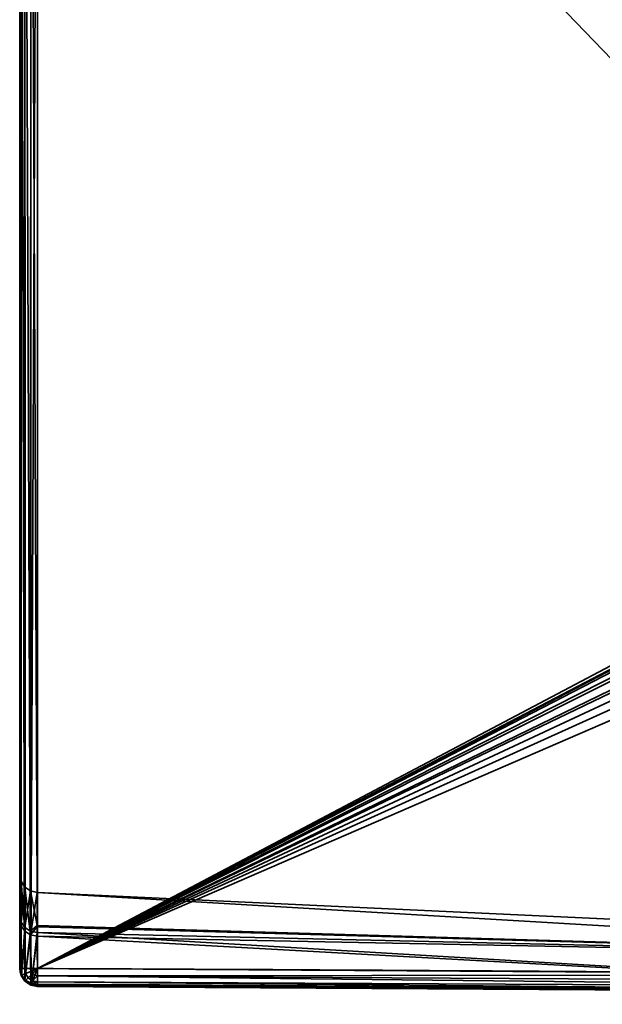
# Model space of a CAD drawing. Header units: millimetres. Extents: x -309 to 8309, y -96 to 57.
# Tile 17 of 95: x 1235 to 1252, y -93 to -66. Entities that reach past the tile are written whole.
import ezdxf

# ---------------------------------------------------------------- set-up
doc = ezdxf.new("R2010")
doc.units = ezdxf.units.MM
doc.layers.add('31', color=7, linetype='Continuous', true_color=0xffffff)

# ---------------------------------------------------------------- blocks, each defined once
blk = doc.blocks.new('UG_SURFACE_006')
at = {"layer": '31', "color": 251, "linetype": 'Continuous', "lineweight": 35}
for points in [[(1235.5, -50.3, 1114.5), (1235.5, -89.811, 1104), (1235.5, -91.065, 1111.36)], [(1235.5, -50.3, 1093.5), (1235.5, -92.446, 1093.5), (1235.5, -90.965, 1096.93)], [(1235.5, -90.965, 1096.93), (1235.5, -89.811, 1104), (1235.5, -50.3, 1114.5), (1235.5, -50.3, 1093.5)], [(1235.5, -91.065, 1111.36), (1235.5, -92.446, 1114.5), (1235.5, -50.3, 1114.5)], [(1235.5, -50.3, 1114.5), (1235.5, -92.446, 1114.5), (1235.526, -92.446, 1114.66)], [(1235.526, -92.446, 1114.66), (1235.538, -50.3, 1114.691), (1235.5, -50.3, 1114.5)], [(1235.5, -50.3, 1093.5), (1235.538, -50.3, 1093.309), (1235.526, -92.446, 1093.34)], [(1235.526, -92.446, 1093.34), (1235.5, -92.446, 1093.5), (1235.5, -50.3, 1093.5)], [(1235.526, -92.446, 1114.66), (1235.543, -92.446, 1114.688), (1235.538, -50.3, 1114.691)], [(1235.538, -50.3, 1093.309), (1235.543, -92.446, 1093.312), (1235.526, -92.446, 1093.34)], [(1235.538, -50.3, 1114.691), (1235.543, -92.446, 1114.688), (1235.631, -92.446, 1114.837)], [(1235.631, -92.446, 1114.837), (1235.646, -50.3, 1114.854), (1235.538, -50.3, 1114.691)], [(1235.631, -92.446, 1093.163), (1235.538, -50.3, 1093.309), (1235.646, -50.3, 1093.146)], [(1235.631, -92.446, 1093.163), (1235.543, -92.446, 1093.312), (1235.538, -50.3, 1093.309)], [(1235.631, -92.446, 1114.837), (1235.649, -92.446, 1114.85), (1235.646, -50.3, 1114.854)], [(1235.646, -50.3, 1093.146), (1235.649, -92.446, 1093.15), (1235.631, -92.446, 1093.163)], [(1235.646, -50.3, 1114.854), (1235.649, -92.446, 1114.85), (1235.798, -92.446, 1114.958)], [(1235.798, -92.446, 1114.958), (1235.809, -50.3, 1114.962), (1235.646, -50.3, 1114.854)], [(1235.798, -92.446, 1093.042), (1235.646, -50.3, 1093.146), (1235.809, -50.3, 1093.038)], [(1235.798, -92.446, 1093.042), (1235.649, -92.446, 1093.15), (1235.646, -50.3, 1093.146)], [(1235.798, -92.446, 1114.958), (1235.809, -92.446, 1114.96), (1235.809, -50.3, 1114.962)], [(1235.809, -50.3, 1093.038), (1235.809, -92.446, 1093.04), (1235.798, -92.446, 1093.042)], [(1236, -92.446, 1115), (1236, -50.3, 1115), (1235.809, -50.3, 1114.962)], [(1235.809, -50.3, 1114.962), (1235.809, -92.446, 1114.96), (1236, -92.446, 1115)], [(1235.809, -92.446, 1093.04), (1235.809, -50.3, 1093.038), (1236, -50.3, 1093)], [(1236, -50.3, 1093), (1236, -92.446, 1093), (1235.809, -92.446, 1093.04)], [(1236, -50.3, 1115), (1236, -92.446, 1115), (1252.364, -83.789, 1115), (1252.316, -67.253, 1115)], [(1252.316, -67.253, 1115), (1252.256, -50.3, 1115), (1236, -50.3, 1115)], [(1236, -50.3, 1093), (1252.256, -50.3, 1093), (1252.316, -67.253, 1093)], [(1252.316, -67.253, 1093), (1252.364, -83.789, 1093), (1236, -92.446, 1093), (1236, -50.3, 1093)], [(1236, -92.446, 1115), (1252.379, -83.912, 1115), (1252.364, -83.789, 1115)], [(1252.364, -83.789, 1093), (1252.372, -83.88, 1093), (1236, -92.446, 1093)], [(1252.372, -83.88, 1093), (1252.396, -83.967, 1093), (1236, -92.446, 1093)], [(1236, -92.446, 1115), (1252.455, -84.087, 1115), (1252.379, -83.912, 1115)], [(1252.396, -83.967, 1093), (1252.506, -84.159, 1093), (1236, -92.446, 1093)], [(1252.688, -84.334, 1115), (1252.455, -84.087, 1115), (1236, -92.446, 1115)], [(1236, -92.446, 1093), (1252.506, -84.159, 1093), (1252.756, -84.382, 1093)], [(1236, -92.446, 1115), (1252.979, -84.505, 1115), (1252.688, -84.334, 1115)], [(1236, -92.446, 1093), (1252.756, -84.382, 1093), (1253.286, -84.618, 1093)], [(1253.828, -84.711, 1115), (1252.979, -84.505, 1115), (1236, -92.446, 1115)], [(1264.068, -92.621, 1093), (1236, -92.446, 1093), (1253.286, -84.618, 1093), (1253.828, -84.711, 1093)], [(1273.836, -86.142, 1115), (1253.828, -84.711, 1115), (1236, -92.446, 1115), (1264.068, -92.621, 1115)], [(1235.5, -91.065, 1111.36), (1235.5, -89.811, 1104), (1235.537, -90, 1104)], [(1235.537, -90, 1104), (1235.5, -89.811, 1104), (1235.5, -90.965, 1096.93)], [(1235.5, -90.965, 1096.93), (1235.537, -91.145, 1096.99), (1235.537, -90, 1104)], [(1235.537, -90, 1104), (1235.537, -91.244, 1111.297), (1235.5, -91.065, 1111.36)], [(1235.537, -90, 1104), (1235.642, -90.161, 1104), (1235.644, -91.396, 1111.244)], [(1235.644, -91.396, 1111.244), (1235.537, -91.244, 1111.297), (1235.537, -90, 1104)], [(1235.642, -90.161, 1104), (1235.537, -90, 1104), (1235.537, -91.145, 1096.99)], [(1235.537, -91.145, 1096.99), (1235.644, -91.298, 1097.041), (1235.642, -90.161, 1104)], [(1235.642, -90.161, 1104), (1235.801, -90.27, 1104), (1235.804, -91.499, 1111.208)], [(1235.804, -91.499, 1111.208), (1235.644, -91.396, 1111.244), (1235.642, -90.161, 1104)], [(1235.801, -90.27, 1104), (1235.642, -90.161, 1104), (1235.644, -91.298, 1097.041)], [(1235.644, -91.298, 1097.041), (1235.804, -91.401, 1097.076), (1235.801, -90.27, 1104)], [(1235.801, -90.27, 1104), (1235.804, -91.401, 1097.076), (1235.992, -91.24, 1098.31)], [(1235.992, -91.24, 1098.31), (1235.988, -90.311, 1104), (1235.801, -90.27, 1104)], [(1235.804, -91.499, 1111.208), (1235.988, -90.311, 1104), (1235.992, -91.279, 1109.683)], [(1235.988, -90.311, 1104), (1267.301, -91.775, 1104), (1267.232, -92.155, 1109.564)], [(1267.232, -92.155, 1109.564), (1235.992, -91.279, 1109.683), (1235.988, -90.311, 1104)], [(1235.988, -90.311, 1104), (1235.992, -91.24, 1098.31), (1267.232, -92.155, 1098.436)], [(1267.301, -91.775, 1104), (1235.988, -90.311, 1104), (1235.988, -90.311, 1104)], [(1267.232, -92.155, 1098.436), (1267.301, -91.775, 1104), (1235.988, -90.311, 1104)], [(1235.5, -90.965, 1096.93), (1235.5, -92.446, 1093.5), (1235.519, -92.529, 1093.544)], [(1235.537, -91.145, 1096.99), (1235.5, -90.965, 1096.93), (1235.519, -92.529, 1093.544)], [(1235.519, -92.529, 1114.455), (1235.5, -91.065, 1111.36), (1235.537, -91.244, 1111.297)], [(1235.519, -92.529, 1114.455), (1235.5, -92.446, 1114.5), (1235.5, -91.065, 1111.36)], [(1235.519, -92.529, 1093.544), (1235.538, -92.615, 1093.59), (1235.537, -91.145, 1096.99)], [(1235.537, -91.244, 1111.297), (1235.538, -92.615, 1114.41), (1235.519, -92.529, 1114.455)], [(1235.537, -91.145, 1096.99), (1235.538, -92.615, 1093.59), (1235.55, -92.631, 1093.599)], [(1235.644, -91.298, 1097.041), (1235.537, -91.145, 1096.99), (1235.55, -92.631, 1093.599)], [(1235.55, -92.631, 1114.401), (1235.537, -91.244, 1111.297), (1235.644, -91.396, 1111.244)], [(1235.55, -92.631, 1114.401), (1235.538, -92.615, 1114.41), (1235.537, -91.244, 1111.297)], [(1235.804, -91.401, 1097.076), (1235.993, -91.439, 1097.089), (1235.992, -91.24, 1098.31)], [(1267.232, -92.155, 1098.436), (1235.992, -91.24, 1098.31), (1235.993, -91.439, 1097.089)], [(1235.55, -92.631, 1093.599), (1235.646, -92.758, 1093.667), (1235.644, -91.298, 1097.041)], [(1235.644, -91.396, 1111.244), (1235.646, -92.758, 1114.333), (1235.55, -92.631, 1114.401)], [(1235.804, -91.401, 1097.076), (1235.644, -91.298, 1097.041), (1235.646, -92.758, 1093.667)], [(1235.646, -92.758, 1114.333), (1235.644, -91.396, 1111.244), (1235.804, -91.499, 1111.208)], [(1235.646, -92.758, 1093.667), (1235.808, -92.853, 1093.718), (1235.804, -91.401, 1097.076)], [(1235.804, -91.499, 1111.208), (1235.808, -92.853, 1114.282), (1235.646, -92.758, 1114.333)], [(1235.992, -91.279, 1109.683), (1235.993, -91.536, 1111.195), (1235.804, -91.499, 1111.208)], [(1235.804, -91.401, 1097.076), (1235.808, -92.853, 1093.718), (1235.828, -92.857, 1093.72)], [(1235.993, -91.439, 1097.089), (1235.804, -91.401, 1097.076), (1235.828, -92.857, 1093.72)], [(1235.828, -92.857, 1114.28), (1235.804, -91.499, 1111.208), (1235.993, -91.536, 1111.195)], [(1235.828, -92.857, 1114.28), (1235.808, -92.853, 1114.282), (1235.804, -91.499, 1111.208)], [(1235.828, -92.857, 1093.72), (1235.998, -92.887, 1093.736), (1235.993, -91.439, 1097.089)], [(1235.993, -91.536, 1111.195), (1235.998, -92.887, 1114.264), (1235.828, -92.857, 1114.28)], [(1235.993, -91.536, 1111.195), (1235.992, -91.279, 1109.683), (1267.232, -92.155, 1109.564)], [(1235.993, -91.439, 1097.089), (1235.998, -92.887, 1093.736), (1264.064, -93.1, 1093.644)], [(1264.064, -93.1, 1093.644), (1267.232, -92.155, 1098.436), (1235.993, -91.439, 1097.089)], [(1235.993, -91.536, 1111.195), (1267.232, -92.155, 1109.564), (1264.064, -93.1, 1114.356)], [(1264.064, -93.1, 1114.356), (1235.998, -92.887, 1114.264), (1235.993, -91.536, 1111.195)], [(1235.562, -92.627, 1114.66), (1235.526, -92.446, 1114.66), (1235.5, -92.446, 1114.5)], [(1235.5, -92.446, 1114.5), (1235.519, -92.529, 1114.455), (1235.562, -92.627, 1114.66)], [(1235.562, -92.627, 1093.34), (1235.519, -92.529, 1093.544), (1235.5, -92.446, 1093.5)], [(1235.5, -92.446, 1093.5), (1235.526, -92.446, 1093.34), (1235.562, -92.627, 1093.34)], [(1235.54, -92.637, 1114.455), (1235.519, -92.529, 1114.455), (1235.538, -92.615, 1114.41)], [(1235.519, -92.529, 1114.455), (1235.54, -92.637, 1114.455), (1235.562, -92.627, 1114.66)], [(1235.562, -92.627, 1093.34), (1235.54, -92.637, 1093.544), (1235.519, -92.529, 1093.544)], [(1235.538, -92.615, 1093.59), (1235.519, -92.529, 1093.544), (1235.54, -92.637, 1093.544)], [(1235.543, -92.446, 1114.688), (1235.526, -92.446, 1114.66), (1235.562, -92.627, 1114.66)], [(1235.562, -92.627, 1093.34), (1235.526, -92.446, 1093.34), (1235.543, -92.446, 1093.312)], [(1235.538, -92.615, 1114.41), (1235.55, -92.631, 1114.401), (1235.54, -92.637, 1114.455)], [(1235.54, -92.637, 1093.544), (1235.55, -92.631, 1093.599), (1235.538, -92.615, 1093.59)], [(1235.664, -92.781, 1114.66), (1235.562, -92.627, 1114.66), (1235.54, -92.637, 1114.455), (1235.647, -92.798, 1114.455)], [(1235.647, -92.798, 1093.544), (1235.54, -92.637, 1093.544), (1235.562, -92.627, 1093.34), (1235.664, -92.781, 1093.34)], [(1235.647, -92.798, 1114.455), (1235.54, -92.637, 1114.455), (1235.55, -92.631, 1114.401)], [(1235.55, -92.631, 1093.599), (1235.54, -92.637, 1093.544), (1235.647, -92.798, 1093.544)], [(1235.562, -92.627, 1114.66), (1235.659, -92.587, 1114.837), (1235.631, -92.446, 1114.837), (1235.543, -92.446, 1114.688)], [(1235.543, -92.446, 1093.312), (1235.631, -92.446, 1093.163), (1235.659, -92.587, 1093.163), (1235.562, -92.627, 1093.34)], [(1235.55, -92.631, 1114.401), (1235.646, -92.758, 1114.333), (1235.647, -92.798, 1114.455)], [(1235.647, -92.798, 1093.544), (1235.646, -92.758, 1093.667), (1235.55, -92.631, 1093.599)], [(1235.739, -92.707, 1114.837), (1235.659, -92.587, 1114.837), (1235.562, -92.627, 1114.66), (1235.664, -92.781, 1114.66)], [(1235.664, -92.781, 1093.34), (1235.562, -92.627, 1093.34), (1235.659, -92.587, 1093.163), (1235.739, -92.707, 1093.163)], [(1235.649, -92.446, 1114.85), (1235.631, -92.446, 1114.837), (1235.659, -92.587, 1114.837)], [(1235.659, -92.587, 1093.163), (1235.631, -92.446, 1093.163), (1235.649, -92.446, 1093.15)], [(1235.659, -92.587, 1114.837), (1235.814, -92.523, 1114.958), (1235.798, -92.446, 1114.958), (1235.649, -92.446, 1114.85)], [(1235.649, -92.446, 1093.15), (1235.798, -92.446, 1093.042), (1235.814, -92.523, 1093.042), (1235.659, -92.587, 1093.163)], [(1235.857, -92.589, 1114.958), (1235.814, -92.523, 1114.958), (1235.659, -92.587, 1114.837), (1235.739, -92.707, 1114.837)], [(1235.739, -92.707, 1093.163), (1235.659, -92.587, 1093.163), (1235.814, -92.523, 1093.042), (1235.857, -92.589, 1093.042)], [(1235.922, -92.632, 1114.958), (1235.857, -92.589, 1114.958), (1235.739, -92.707, 1114.837), (1235.858, -92.787, 1114.837)], [(1235.858, -92.787, 1093.163), (1235.739, -92.707, 1093.163), (1235.857, -92.589, 1093.042), (1235.922, -92.632, 1093.042)], [(1235.809, -92.446, 1114.96), (1235.798, -92.446, 1114.958), (1235.814, -92.523, 1114.958)], [(1235.814, -92.523, 1093.042), (1235.798, -92.446, 1093.042), (1235.809, -92.446, 1093.04)], [(1235.814, -92.523, 1114.958), (1236, -92.446, 1115), (1235.809, -92.446, 1114.96)], [(1235.809, -92.446, 1093.04), (1236, -92.446, 1093), (1235.814, -92.523, 1093.042)], [(1236, -92.446, 1115), (1235.814, -92.523, 1114.958), (1235.857, -92.589, 1114.958)], [(1235.857, -92.589, 1093.042), (1235.814, -92.523, 1093.042), (1236, -92.446, 1093)], [(1236, -92.446, 1115), (1235.857, -92.589, 1114.958), (1235.922, -92.632, 1114.958)], [(1235.922, -92.632, 1093.042), (1235.857, -92.589, 1093.042), (1236, -92.446, 1093)], [(1235.999, -92.648, 1114.957), (1235.922, -92.632, 1114.958), (1235.858, -92.787, 1114.837)], [(1235.858, -92.787, 1093.163), (1235.922, -92.632, 1093.042), (1235.999, -92.648, 1093.043)], [(1235.999, -92.647, 1114.958), (1236, -92.446, 1115), (1235.922, -92.632, 1114.958)], [(1235.922, -92.632, 1093.042), (1236, -92.446, 1093), (1235.999, -92.647, 1093.042)], [(1235.922, -92.632, 1114.958), (1235.999, -92.648, 1114.957), (1235.999, -92.647, 1114.958)], [(1235.999, -92.647, 1093.042), (1235.999, -92.648, 1093.043), (1235.922, -92.632, 1093.042)], [(1264.068, -92.621, 1115), (1236, -92.446, 1115), (1235.999, -92.647, 1114.958)], [(1235.999, -92.647, 1093.042), (1236, -92.446, 1093), (1264.068, -92.621, 1093)], [(1235.999, -92.647, 1114.958), (1264.066, -92.803, 1114.966), (1264.068, -92.621, 1115)], [(1264.068, -92.621, 1093), (1264.066, -92.803, 1093.034), (1235.999, -92.647, 1093.042)], [(1235.647, -92.798, 1114.455), (1235.646, -92.758, 1114.333), (1235.808, -92.853, 1114.282)], [(1235.808, -92.853, 1093.718), (1235.646, -92.758, 1093.667), (1235.647, -92.798, 1093.544)], [(1235.818, -92.883, 1114.66), (1235.664, -92.781, 1114.66), (1235.647, -92.798, 1114.455), (1235.808, -92.906, 1114.455)], [(1235.808, -92.906, 1093.544), (1235.647, -92.798, 1093.544), (1235.664, -92.781, 1093.34), (1235.818, -92.883, 1093.34)], [(1235.808, -92.853, 1114.282), (1235.808, -92.906, 1114.455), (1235.647, -92.798, 1114.455)], [(1235.647, -92.798, 1093.544), (1235.808, -92.906, 1093.544), (1235.808, -92.853, 1093.718)], [(1235.858, -92.787, 1114.837), (1235.739, -92.707, 1114.837), (1235.664, -92.781, 1114.66), (1235.818, -92.883, 1114.66)], [(1235.818, -92.883, 1093.34), (1235.664, -92.781, 1093.34), (1235.739, -92.707, 1093.163), (1235.858, -92.787, 1093.163)], [(1235.808, -92.853, 1114.282), (1235.828, -92.857, 1114.28), (1235.808, -92.906, 1114.455)], [(1235.808, -92.906, 1093.544), (1235.828, -92.857, 1093.72), (1235.808, -92.853, 1093.718)], [(1235.998, -92.943, 1114.456), (1235.808, -92.906, 1114.455), (1235.828, -92.857, 1114.28)], [(1235.828, -92.857, 1093.72), (1235.808, -92.906, 1093.544), (1235.998, -92.943, 1093.544)], [(1235.998, -92.919, 1114.66), (1235.818, -92.883, 1114.66), (1235.808, -92.906, 1114.455)], [(1235.998, -92.945, 1093.54), (1235.808, -92.906, 1093.544), (1235.818, -92.883, 1093.34)], [(1235.808, -92.906, 1114.455), (1235.998, -92.945, 1114.46), (1235.998, -92.919, 1114.66)], [(1235.808, -92.906, 1114.455), (1235.998, -92.943, 1114.456), (1235.998, -92.945, 1114.46)], [(1235.998, -92.945, 1093.54), (1235.998, -92.943, 1093.544), (1235.808, -92.906, 1093.544)], [(1235.858, -92.787, 1114.837), (1235.818, -92.883, 1114.66), (1235.998, -92.919, 1114.664)], [(1235.818, -92.883, 1093.34), (1235.858, -92.787, 1093.163), (1235.999, -92.815, 1093.163)], [(1235.999, -92.815, 1093.163), (1235.998, -92.919, 1093.336), (1235.818, -92.883, 1093.34)], [(1235.818, -92.883, 1114.66), (1235.998, -92.919, 1114.66), (1235.998, -92.919, 1114.664)], [(1235.818, -92.883, 1093.34), (1235.998, -92.919, 1093.336), (1235.998, -92.945, 1093.54)], [(1235.828, -92.857, 1114.28), (1235.998, -92.887, 1114.264), (1235.998, -92.943, 1114.456)], [(1235.998, -92.943, 1093.544), (1235.998, -92.887, 1093.736), (1235.828, -92.857, 1093.72)], [(1235.858, -92.787, 1114.837), (1235.999, -92.814, 1114.839), (1235.999, -92.648, 1114.957)], [(1235.999, -92.648, 1093.043), (1235.999, -92.814, 1093.161), (1235.858, -92.787, 1093.163)], [(1235.998, -92.919, 1114.664), (1235.999, -92.814, 1114.839), (1235.858, -92.787, 1114.837)], [(1235.999, -92.814, 1093.161), (1235.999, -92.815, 1093.163), (1235.858, -92.787, 1093.163)], [(1235.999, -92.814, 1114.839), (1235.998, -92.919, 1114.664), (1264.064, -93.07, 1114.719)], [(1264.064, -93.07, 1093.281), (1235.998, -92.919, 1093.336), (1235.999, -92.815, 1093.163)], [(1235.998, -92.943, 1114.456), (1235.998, -92.887, 1114.264), (1264.064, -93.1, 1114.356)], [(1264.064, -93.1, 1093.644), (1235.998, -92.887, 1093.736), (1235.998, -92.943, 1093.544)], [(1264.064, -93.07, 1114.719), (1235.998, -92.919, 1114.664), (1235.998, -92.919, 1114.66)], [(1235.998, -92.919, 1114.66), (1264.064, -93.119, 1114.54), (1264.064, -93.07, 1114.719)], [(1235.998, -92.919, 1114.66), (1235.998, -92.945, 1114.46), (1264.064, -93.119, 1114.54)], [(1235.998, -92.919, 1093.336), (1264.064, -93.07, 1093.281), (1264.064, -93.119, 1093.46)], [(1264.064, -93.119, 1093.46), (1235.998, -92.945, 1093.54), (1235.998, -92.919, 1093.336)], [(1264.066, -92.803, 1114.966), (1235.999, -92.647, 1114.958), (1235.999, -92.648, 1114.957)], [(1235.999, -92.648, 1093.043), (1235.999, -92.647, 1093.042), (1264.066, -92.803, 1093.034)], [(1235.999, -92.648, 1114.957), (1264.065, -92.96, 1114.867), (1264.066, -92.803, 1114.966)], [(1235.999, -92.648, 1114.957), (1235.999, -92.814, 1114.839), (1264.065, -92.96, 1114.867)], [(1235.999, -92.648, 1093.043), (1264.066, -92.803, 1093.034), (1264.065, -92.96, 1093.132)], [(1264.065, -92.96, 1093.132), (1235.999, -92.814, 1093.161), (1235.999, -92.648, 1093.043)], [(1264.064, -93.07, 1114.719), (1264.065, -92.96, 1114.867), (1235.999, -92.814, 1114.839)], [(1235.999, -92.815, 1093.163), (1235.999, -92.814, 1093.161), (1264.065, -92.96, 1093.132)], [(1235.999, -92.815, 1093.163), (1264.065, -92.96, 1093.132), (1264.064, -93.07, 1093.281)], [(1235.998, -92.945, 1114.46), (1235.998, -92.943, 1114.456), (1264.064, -93.1, 1114.356)], [(1264.064, -93.1, 1093.644), (1235.998, -92.943, 1093.544), (1235.998, -92.945, 1093.54)], [(1264.064, -93.1, 1114.356), (1264.064, -93.119, 1114.54), (1235.998, -92.945, 1114.46)], [(1235.998, -92.945, 1093.54), (1264.064, -93.119, 1093.46), (1264.064, -93.1, 1093.644)]]:
    blk.add_3dface(points, dxfattribs=at)

msp = doc.modelspace()

# ---------------------------------------------------------------- linework, layer by layer
at = {"layer": '31', "color": 251, "linetype": 'Continuous', "lineweight": 35}
for p, q in [((1235.5, -92.446, 1114.5), (1235.5, -50.3, 1114.5)), ((1235.5, -50.3, 1093.5), (1235.5, -92.446, 1093.5)), ((1236, -50.3, 1115), (1236, -92.446, 1115)), ((1236, -92.446, 1093), (1236, -50.3, 1093))]:
    msp.add_line(p, q, dxfattribs=at)
at = {"layer": '31', "color": 251, "linetype": 'Continuous', "lineweight": 35, "extrusion": (0, -1, 0)}
for centre, start, end in [((1236, 1093.5, 92.446), 180, 270), ((1236, 1114.5, 92.446), 90, 180)]:
    msp.add_arc(centre, 0.5, start, end, dxfattribs=at)
at = {"layer": '31', "color": 251, "linetype": 'Continuous', "lineweight": 35, "extrusion": (-4.67473e-14, -0.4722, -0.881491)}
msp.add_arc((1236, 597.842, -920.258), 0.5, 90.18, 180, dxfattribs=at)
at = {"layer": '31', "color": 251, "linetype": 'Continuous', "lineweight": 35, "extrusion": (0, 0.4722, -0.881491)}
msp.add_arc((-1236, 444.776, -1026.075), 0.5, 270.18, 0, dxfattribs=at)
at = {"layer": '31', "color": 251, "linetype": 'Continuous', "lineweight": 35, "extrusion": (0.999994, -0.003565, 0)}
for centre, start, end in [((-88.04, 1093.5, 1236.322), 151.8229, 270), ((-88.04, 1114.5, 1236.322), 90, 208.1771)]:
    msp.add_arc(centre, 0.5, start, end, dxfattribs=at)
at = {"layer": '31', "color": 251, "linetype": 'Continuous', "lineweight": 35}
for points, knots in [([(1235.5, -92.446, 1093.5), (1235.5, -91.58, 1095.118), (1235.5, -90.916, 1096.843), (1235.5, -90.035, 1100.369), (1235.5, -89.811, 1102.168), (1235.5, -89.812, 1105.838), (1235.5, -90.036, 1107.635), (1235.5, -90.916, 1111.156), (1235.5, -91.58, 1112.882), (1235.5, -92.446, 1114.5)], [0, 0, 0, 0, 0.25, 0.25, 0.5, 0.5, 0.75, 0.75, 1, 1, 1, 1]), ([(1235.998, -92.887, 1114.264), (1235.995, -92.04, 1112.683), (1235.993, -91.392, 1110.996), (1235.989, -90.531, 1107.556), (1235.988, -90.312, 1105.8), (1235.988, -90.311, 1102.213), (1235.989, -90.529, 1100.455), (1235.993, -91.39, 1097.009), (1235.995, -92.04, 1095.317), (1235.998, -92.887, 1093.736)], [0, 0, 0, 0, 0.25, 0.25, 0.5, 0.5, 0.75, 0.75, 1, 1, 1, 1]), ([(1361, -93.011, 1093), (1357.586, -93.007, 1093), (1354.171, -93.001, 1093), (1333.338, -92.95, 1093), (1315.919, -92.845, 1093), (1287.022, -92.77, 1093), (1275.545, -92.703, 1093), (1254.712, -92.554, 1093), (1245.356, -92.48, 1093), (1236, -92.446, 1093)], [0, 0, 0, 0, 0.081942, 0.081942, 0.499996, 0.499996, 0.775458, 0.775458, 1, 1, 1, 1]), ([(1236, -92.446, 1115), (1245.356, -92.48, 1115), (1254.712, -92.554, 1115), (1275.545, -92.703, 1115), (1287.022, -92.77, 1115), (1315.919, -92.845, 1115), (1333.338, -92.95, 1115), (1354.171, -93.001, 1115), (1357.586, -93.007, 1115), (1361, -93.011, 1115)], [0, 0, 0, 0, 0.224542, 0.224542, 0.500004, 0.500004, 0.918058, 0.918058, 1, 1, 1, 1]), ([(1360.999, -93.446, 1114.747), (1350.582, -93.443, 1114.73), (1340.166, -93.432, 1114.685), (1319.332, -93.374, 1114.58), (1308.915, -93.327, 1114.526), (1288.081, -93.273, 1114.474), (1277.665, -93.213, 1114.421), (1256.832, -93.04, 1114.321), (1246.415, -92.933, 1114.28), (1235.998, -92.887, 1114.264)], [0, 0, 0, 0, 0.25, 0.25, 0.5, 0.5, 0.75, 0.75, 1, 1, 1, 1]), ([(1235.998, -92.887, 1093.736), (1246.415, -92.933, 1093.72), (1256.832, -93.04, 1093.679), (1277.665, -93.213, 1093.579), (1288.081, -93.273, 1093.526), (1308.915, -93.327, 1093.474), (1319.332, -93.374, 1093.42), (1340.166, -93.432, 1093.315), (1350.582, -93.443, 1093.27), (1360.999, -93.446, 1093.253)], [0, 0, 0, 0, 0.25, 0.25, 0.5, 0.5, 0.75, 0.75, 1, 1, 1, 1])]:
    msp.add_open_spline(points, degree=3, knots=knots, dxfattribs=at)

# ---------------------------------------------------------------- block references
msp.add_blockref('UG_SURFACE_006', (0, 0), dxfattribs=at)

doc.saveas('drawing.dxf')
